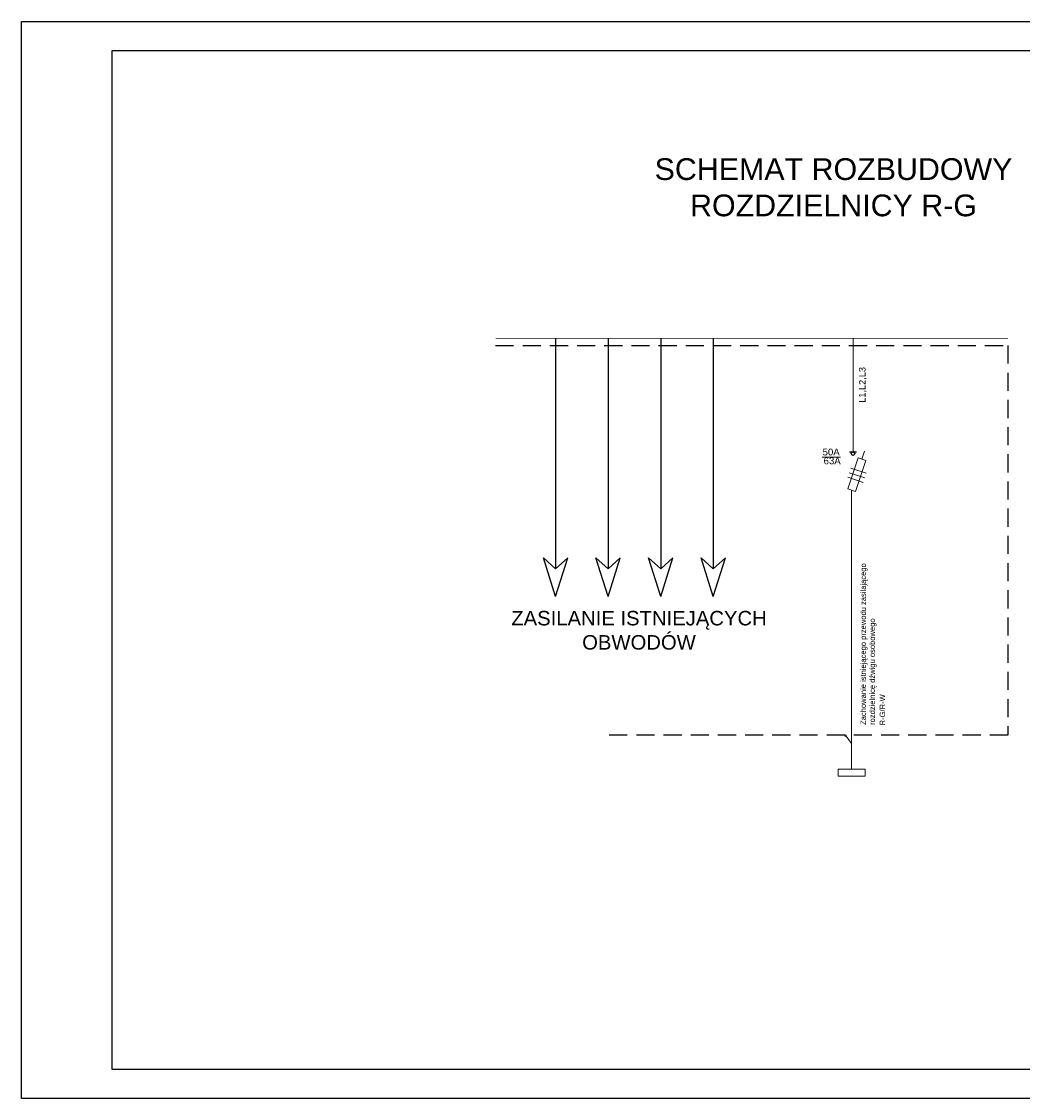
# Model space of a CAD drawing. Header units: millimetres. Extents: x 1729 to 2149, y 1382 to 1679.
# Tile 1 of 2: x 1729 to 2005, y 1382 to 1679. Entities that reach past the tile are written whole.
import ezdxf

# ---------------------------------------------------------------- set-up
doc = ezdxf.new("R2010")
doc.units = ezdxf.units.MM
doc.linetypes.add('DASHED', pattern=[0.75, 0.5, -0.25])
doc.layers.add('03 gnizada', color=10, linetype='Continuous')
doc.styles.get("Standard").update_dxf_attribs({"font": 'ARIAL.TTF'})

msp = doc.modelspace()

# ---------------------------------------------------------------- linework, layer by layer
for p, q in [((1728.75, 1678.81), (1813.11, 1678.81)), ((1728.75, 1594.45), (1728.75, 1678.81))]:
    msp.add_line(p, q)
at = {"color": 252, "lineweight": 15}
for p, q in [((1958.1, 1560.15), (1958.1, 1591.44)), ((1960.54, 1558.12), (1961.26, 1560.31)), ((1949.55, 1558.7), (1954.65, 1558.7)), ((1956.63, 1549.93), (1959.49, 1558.47)), ((1961.67, 1557.74), (1958.82, 1549.2)), ((1959.49, 1558.47), (1961.67, 1557.74)), ((1957.08, 1554.39), (1961.35, 1552.97)), ((1957.51, 1555.66), (1961.77, 1554.23)), ((1956.66, 1553.12), (1960.92, 1551.7)), ((1958.82, 1549.2), (1956.63, 1549.93)), ((1957.73, 1472.6), (1957.73, 1549.57)), ((1956.2, 1481.72), (1957.73, 1479.66))]:
    msp.add_line(p, q, dxfattribs=at)
at = {"color": 252}
msp.add_line((1957.1, 1560.15), (1959.1, 1560.15), dxfattribs=at)
msp.add_lwpolyline([(1728.75, 1678.81), (2148.75, 1678.81), (2148.75, 1381.81), (1728.75, 1381.81), (1728.75, 1678.81)])
msp.add_lwpolyline([(1753.75, 1670.81), (2140.75, 1670.81), (2140.75, 1389.81), (1753.75, 1389.81)], close=True)
at = {"color": 252, "lineweight": 30, "const_width": 0.2}
msp.add_lwpolyline([(1859.49, 1591.44), (2000.84, 1591.44)], dxfattribs=at)
at = {"color": 252, "linetype": 'DASHED', "ltscale": 10}
msp.add_lwpolyline([(1859.49, 1589.47), (2000.84, 1589.47), (2000.84, 1481.99), (1889.72, 1481.99)], dxfattribs=at)
at = {"color": 252}
for points in [[(1876.05, 1591.44), (1876.05, 1527.83)], [(1876.05, 1591.44), (1876.05, 1527.83)], [(1890.55, 1591.44), (1890.55, 1527.83)], [(1890.55, 1591.44), (1890.55, 1527.83)], [(1905.05, 1591.44), (1905.05, 1527.83)], [(1905.05, 1591.44), (1905.05, 1527.83)], [(1919.55, 1591.44), (1919.55, 1527.83)], [(1919.55, 1591.44), (1919.55, 1527.83)], [(1876.05, 1520.21), (1872.7, 1530.94), (1876.05, 1527.83)], [(1876.05, 1520.21), (1879.4, 1530.94), (1876.05, 1527.83)], [(1890.55, 1520.21), (1887.2, 1530.94), (1890.55, 1527.83)], [(1890.55, 1520.21), (1893.9, 1530.94), (1890.55, 1527.83)], [(1905.05, 1520.21), (1901.7, 1530.94), (1905.05, 1527.83)], [(1905.05, 1520.21), (1908.4, 1530.94), (1905.05, 1527.83)], [(1919.55, 1520.21), (1916.2, 1530.94), (1919.55, 1527.83)], [(1919.55, 1520.21), (1922.9, 1530.94), (1919.55, 1527.83)]]:
    msp.add_lwpolyline(points, dxfattribs=at)
msp.add_circle((1958.1, 1559.64), 0.505, dxfattribs=at)
at = {"color": 252, "lineweight": 15}
msp.add_arc((1956.03, 1481.89), 0.221, 0.3092, 0.008, dxfattribs=at)
at = {"layer": '03 gnizada', "lineweight": 15}
msp.add_lwpolyline([(1954.01, 1472.59), (1961.44, 1472.59), (1961.44, 1470.7), (1954.01, 1470.7)], close=True, dxfattribs=at)

# ---------------------------------------------------------------- texts
at = {"color": 252, "lineweight": 15}
msp.add_text('L1,L2,L3', height=1.81, rotation=90, dxfattribs=at).set_placement((1961.55, 1573.68))
at = {"lineweight": 15}
msp.add_text('R-G/R-W', height=1.496, rotation=90, dxfattribs=at).set_placement((1966.95, 1484.69))
at = {"insert": (1876.71, 1641.11), "char_height": 6, "width": 152.0363, "attachment_point": 1}
msp.add_mtext('\\pxqc;SCHEMAT ROZBUDOWY ROZDZIELNICY R-G', dxfattribs=at)
at = {"color": 252, "lineweight": 15, "char_height": 1.896, "attachment_point": 1}
for s, insert, width in [('50A', (1949.72, 1561.04), 5.5867), ('63A', (1949.99, 1558.61), 5.9944)]:
    msp.add_mtext(s, dxfattribs=dict(at, insert=insert, width=width))
at = {"insert": (1960.17, 1484.82), "char_height": 1.4955, "width": 47.7757, "attachment_point": 1, "rotation": 90}
msp.add_mtext('Zachowanie istniejącego przewodu zasilającego rozdzielnicę dźwigu osobowego', dxfattribs=at)
at = {"color": 252, "insert": (1854.29, 1516.27), "char_height": 4, "width": 89.5561, "attachment_point": 1}
msp.add_mtext('\\pxqc;ZASILANIE ISTNIEJĄCYCH OBWODÓW', dxfattribs=at)

doc.saveas('drawing.dxf')
